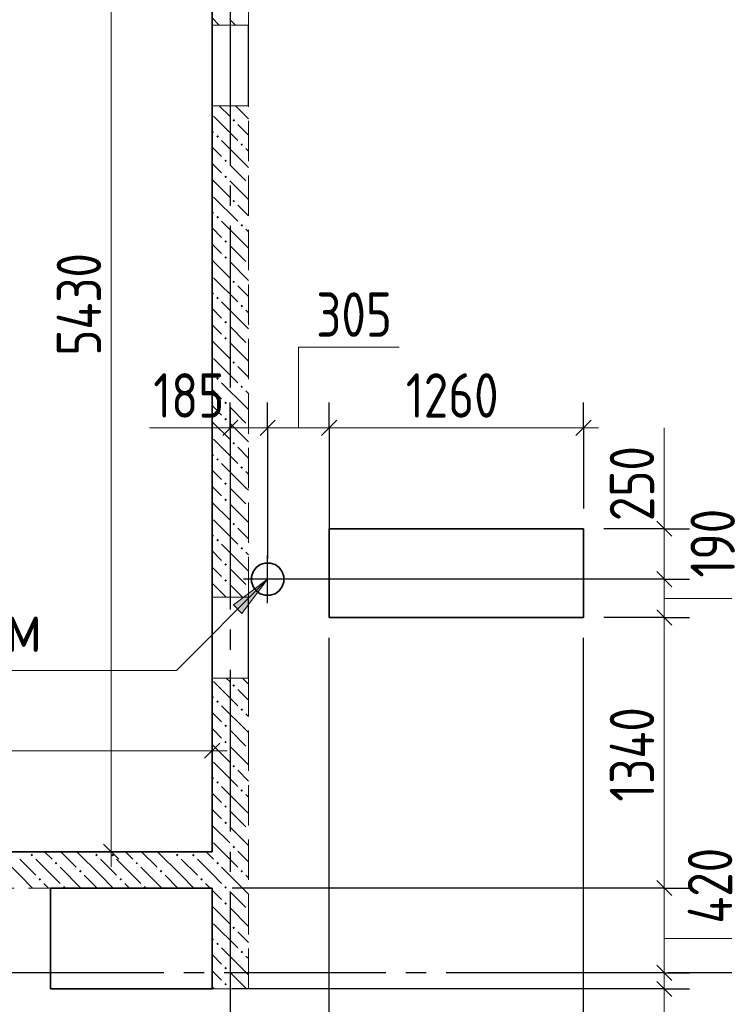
# Model space of a CAD drawing. Header units: millimetres. Extents: x 0 to 61017, y 0 to 42000.
# Tile 7 of 21: x 20597 to 24087, y 28644 to 33522. Entities that reach past the tile are written whole.
import ezdxf

# ---------------------------------------------------------------- set-up
doc = ezdxf.new("R2010")
doc.units = ezdxf.units.MM
doc.linetypes.add('______2', pattern=[270, 200, -70])
doc.linetypes.add('______5', pattern=[1100, 800, -100, 100, -100])
for name, color, linetype, lineweight in [('Standard', 7, 'Continuous', 25), ('ЖБ Перекрытие верхний уровень', 7, 'Continuous', 35), ('ЖБ Стена верхний уровень', 7, 'Continuous', 35), ('Макрос окна_ макрос двери', 7, 'Continuous', 18), ('Оси', 40, '______5', 18), ('Примечания', 7, 'Continuous', 25), ('Размерная выноска', 7, 'Continuous', 13)]:
    doc.layers.add(name, color=color, linetype=linetype, lineweight=lineweight)
doc.styles.add('GOST 2.304-81', font='txt')

msp = doc.modelspace()

# ---------------------------------------------------------------- hatches: boundary and pattern name
at = {"layer": 'ЖБ Стена верхний уровень', "linetype": 'Continuous', "lineweight": 18, "transparency": 33554687}
for points in [[(21650.5, 33023.1), (21657, 33029.6), (21663.5, 33023.1), (21657, 33016.6)], [(21570.5, 32943.1), (21577, 32949.6), (21583.5, 32943.1), (21577, 32936.6)], [(21690.5, 32903.1), (21697, 32909.6), (21703.4, 32903.1), (21697, 32896.6)], [(21610.5, 32823.1), (21616.9, 32829.6), (21623.4, 32823.1), (21616.9, 32816.6)], [(21610.5, 32743.1), (21616.9, 32749.6), (21623.4, 32743.1), (21616.9, 32736.6)], [(21650.5, 32623.1), (21657, 32629.6), (21663.5, 32623.1), (21657, 32616.6)], [(21570.5, 32543.1), (21577, 32549.6), (21583.5, 32543.1), (21577, 32536.6)], [(21690.5, 32503.1), (21697, 32509.6), (21703.4, 32503.1), (21697, 32496.6)], [(21610.5, 32423.1), (21616.9, 32429.6), (21623.4, 32423.1), (21616.9, 32416.6)], [(21610.5, 32343.1), (21616.9, 32349.6), (21623.4, 32343.1), (21616.9, 32336.6)], [(21650.5, 32223.1), (21657, 32229.6), (21663.5, 32223.1), (21657, 32216.6)], [(21570.5, 32143.1), (21577, 32149.6), (21583.5, 32143.1), (21577, 32136.6)], [(21690.5, 32103.1), (21697, 32109.6), (21703.4, 32103.1), (21697, 32096.6)], [(21610.5, 32023.1), (21616.9, 32029.6), (21623.4, 32023.1), (21616.9, 32016.6)], [(21610.5, 31943.1), (21616.9, 31949.6), (21623.4, 31943.1), (21616.9, 31936.6)], [(21650.5, 31823.1), (21657, 31829.6), (21663.5, 31823.1), (21657, 31816.6)], [(21570.5, 31743.1), (21577, 31749.6), (21583.5, 31743.1), (21577, 31736.6)], [(21690.5, 31703.1), (21697, 31709.6), (21703.4, 31703.1), (21697, 31696.6)], [(21610.5, 31623.1), (21616.9, 31629.6), (21623.4, 31623.1), (21616.9, 31616.6)], [(21610.5, 31543.1), (21616.9, 31549.6), (21623.4, 31543.1), (21616.9, 31536.6)], [(21650.5, 31423.1), (21657, 31429.6), (21663.5, 31423.1), (21657, 31416.6)], [(21570.5, 31343.1), (21577, 31349.6), (21583.5, 31343.1), (21577, 31336.6)], [(21690.5, 31303.1), (21697, 31309.6), (21703.4, 31303.1), (21697, 31296.6)], [(21610.5, 31223.1), (21616.9, 31229.6), (21623.4, 31223.1), (21616.9, 31216.6)], [(21610.5, 31143.1), (21616.9, 31149.6), (21623.4, 31143.1), (21616.9, 31136.6)], [(21650.5, 31023.1), (21657, 31029.6), (21663.5, 31023.1), (21657, 31016.6)], [(21570.5, 30943.1), (21577, 30949.6), (21583.5, 30943.1), (21577, 30936.6)], [(21690.5, 30903.1), (21697, 30909.6), (21703.4, 30903.1), (21697, 30896.6)], [(21610.5, 30823.1), (21616.9, 30829.6), (21623.4, 30823.1), (21616.9, 30816.6)], [(21610.5, 30743.1), (21616.9, 30749.6), (21623.4, 30743.1), (21616.9, 30736.6)], [(21650.5, 30223.1), (21657, 30229.6), (21663.5, 30223.1), (21657, 30216.6)], [(21570.5, 30143.1), (21577, 30149.6), (21583.5, 30143.1), (21577, 30136.6)], [(21690.5, 30103.1), (21697, 30109.6), (21703.4, 30103.1), (21697, 30096.6)], [(21610.5, 30023.1), (21616.9, 30029.6), (21623.4, 30023.1), (21616.9, 30016.6)], [(21610.5, 29943.1), (21616.9, 29949.6), (21623.4, 29943.1), (21616.9, 29936.6)], [(21650.5, 29823.1), (21657, 29829.6), (21663.5, 29823.1), (21657, 29816.6)], [(21570.5, 29743.1), (21577, 29749.6), (21583.5, 29743.1), (21577, 29736.6)], [(21690.5, 29703.1), (21697, 29709.6), (21703.4, 29703.1), (21697, 29696.6)], [(21610.5, 29623.1), (21616.9, 29629.6), (21623.4, 29623.1), (21616.9, 29616.6)], [(21610.5, 29543.1), (21616.9, 29549.6), (21623.4, 29543.1), (21616.9, 29536.6)], [(21650.5, 29423.1), (21657, 29429.6), (21663.5, 29423.1), (21657, 29416.6)], [(20650.5, 29383.1), (20657, 29389.6), (20663.5, 29383.1), (20657, 29376.6)], [(20970.5, 29383.1), (20977, 29389.6), (20983.5, 29383.1), (20977, 29376.6)], [(21050.5, 29383.1), (21057, 29389.6), (21063.5, 29383.1), (21057, 29376.6)], [(21370.5, 29383.1), (21377, 29389.6), (21383.5, 29383.1), (21377, 29376.6)], [(21450.5, 29383.1), (21457, 29389.6), (21463.5, 29383.1), (21457, 29376.6)], [(20770.5, 29343.1), (20777, 29349.6), (20783.5, 29343.1), (20777, 29336.6)], [(21170.5, 29343.1), (21177, 29349.6), (21183.5, 29343.1), (21177, 29336.6)], [(21570.5, 29343.1), (21577, 29349.6), (21583.5, 29343.1), (21577, 29336.6)], [(20690.5, 29263.1), (20697, 29269.6), (20703.4, 29263.1), (20697, 29256.6)], [(20890.5, 29303.1), (20897, 29309.6), (20903.4, 29303.1), (20897, 29296.6)], [(21090.5, 29263.1), (21097, 29269.6), (21103.4, 29263.1), (21097, 29256.6)], [(21290.5, 29303.1), (21297, 29309.6), (21303.4, 29303.1), (21297, 29296.6)], [(21490.5, 29263.1), (21497, 29269.6), (21503.4, 29263.1), (21497, 29256.6)], [(21690.5, 29303.1), (21697, 29309.6), (21703.4, 29303.1), (21697, 29296.6)], [(20810.5, 29223.1), (20816.9, 29229.6), (20823.4, 29223.1), (20820.3, 29220), (20813.6, 29220)], [(21210.5, 29223.1), (21216.9, 29229.6), (21223.4, 29223.1), (21220.3, 29220), (21213.6, 29220)], [(21610.5, 29223.1), (21616.9, 29229.6), (21623.4, 29223.1), (21616.9, 29216.6)], [(21610.5, 29143.1), (21616.9, 29149.6), (21623.4, 29143.1), (21616.9, 29136.6)], [(21650.5, 29023.1), (21657, 29029.6), (21663.5, 29023.1), (21657, 29016.6)], [(21570.5, 28943.1), (21577, 28949.6), (21583.5, 28943.1), (21577, 28936.6)], [(21690.5, 28903.1), (21697, 28909.6), (21703.4, 28903.1), (21697, 28896.6)], [(21610.5, 28823.1), (21616.9, 28829.6), (21623.4, 28823.1), (21616.9, 28816.6)], [(21610.5, 28743.1), (21616.9, 28749.6), (21623.4, 28743.1), (21616.9, 28736.6)]]:
    msp.add_hatch(color=7, dxfattribs=at).paths.add_polyline_path(points, flags=16)
at = {"layer": 'Примечания', "linetype": 'Continuous', "lineweight": 13, "transparency": 33554687}
msp.add_hatch(color=7, dxfattribs=at).paths.add_polyline_path([(21655.3, 30622.7), (21825, 30750), (21697.7, 30580.3)], flags=16)

# ---------------------------------------------------------------- linework, layer by layer
at = {"layer": 'Standard', "color": 251, "linetype": 'Continuous', "lineweight": -3, "true_color": 0x656565, "transparency": 33554687}
for p, q in [((21640, 31500), (21640, 31625)), ((21825, 31500), (21825, 31625)), ((22130, 31500), (22130, 31625)), ((23390, 31500), (23390, 31625)), ((21640, 31500), (21640, 31375)), ((21640, 31500), (21640, 31500)), ((21825, 31500), (21825, 31375)), ((21825, 31500), (21825, 30850)), ((22130, 31500), (22130, 31375)), ((22130, 31500), (22130, 31000)), ((23390, 31500), (23390, 31375)), ((23390, 31500), (23390, 31100)), ((23790, 31000), (23665, 31000)), ((23790, 31000), (23915, 31000)), ((23790, 30750), (23665, 30750)), ((23790, 30750), (23915, 30750)), ((23790, 30560), (23665, 30560)), ((23790, 30560), (23915, 30560)), ((21550, 29900), (21550, 30025)), ((21550, 29900), (21550, 29775)), ((21550, 29900), (21550, 29500)), ((21050, 29400), (20925, 29400)), ((21050, 29400), (21175, 29400)), ((21050, 29400), (21450, 29400)), ((23790, 29220), (23665, 29220)), ((23790, 29220), (23915, 29220)), ((23790, 28800), (23665, 28800)), ((23790, 28800), (23915, 28800)), ((23790, 28720), (23665, 28720)), ((23790, 28720), (23915, 28720))]:
    msp.add_line(p, q, dxfattribs=at)
at = {"layer": 'Standard', "color": 7, "linetype": 'Continuous', "lineweight": 25, "transparency": 33554687}
for p, q in [((21677.5, 31537.5), (21602.5, 31462.5)), ((21862.5, 31537.5), (21787.5, 31462.5)), ((22167.5, 31537.5), (22092.5, 31462.5)), ((23427.5, 31537.5), (23352.5, 31462.5)), ((23752.5, 31037.5), (23827.5, 30962.5)), ((23752.5, 30787.5), (23827.5, 30712.5)), ((23752.5, 30597.5), (23827.5, 30522.5)), ((21512.5, 29862.5), (21587.5, 29937.5)), ((21087.5, 29362.5), (21012.5, 29437.5)), ((23752.5, 29257.5), (23827.5, 29182.5)), ((23752.5, 28837.5), (23827.5, 28762.5)), ((23752.5, 28757.5), (23827.5, 28682.5))]:
    msp.add_line(p, q, dxfattribs=at)
at = {"layer": 'Standard', "color": 7, "linetype": 'Continuous', "lineweight": 13, "transparency": 33554687}
for p, q in [((21640, 31500), (21565, 31500)), ((21825, 31500), (21640, 31500)), ((22130, 31500), (21825, 31500)), ((23390, 31500), (22130, 31500)), ((23390, 31500), (23465, 31500)), ((23790, 31000), (23790, 31075)), ((23790, 30560), (23790, 29220)), ((18840, 29900), (21550, 29900)), ((21550, 29900), (21625, 29900)), ((21050, 29400), (21050, 29325)), ((23790, 29220), (23790, 28800)), ((23790, 28800), (23790, 28720)), ((23790, 28720), (23790, 28645))]:
    msp.add_line(p, q, dxfattribs=at)
at = {"layer": 'Standard', "color": 8, "linetype": '______5', "lineweight": -3, "transparency": 33554687}
for p, q in [((21825, 30630.5), (21825, 30869.5)), ((21944.5, 30750), (21705.5, 30750))]:
    msp.add_line(p, q, dxfattribs=at)
at = {"layer": 'Standard', "color": 7, "linetype": 'Continuous', "lineweight": 13, "transparency": 33554687}
for points in [[(21050, 29400), (21050, 31757.4), (21050, 31757.4), (21050, 34830)], [(23790, 31000), (23790, 30939.6), (23790, 30939.6), (23790, 30900.2), (23790, 30900.2), (23790, 30750)], [(23790, 30750), (23790, 30726.5), (23790, 30726.5), (23790, 30560)]]:
    msp.add_lwpolyline(points, dxfattribs=at)
at = {"layer": 'Standard', "color": 251, "linetype": 'Continuous', "lineweight": -3, "true_color": 0x656565, "transparency": 33554687}
for points in [[(23790, 31000), (23779.4, 31000), (23779.4, 31000), (23773.9, 31000), (23773.9, 31000), (23773, 31000), (23773, 31000), (23773, 31000), (23773, 31000), (23490, 31000)], [(23790, 30750), (23773, 30750), (23773, 30750), (23773, 30750), (23773, 30750), (21925, 30750)], [(23790, 30560), (23773, 30560), (23773, 30560), (23773, 30560), (23773, 30560), (23490, 30560)], [(22130, 28300), (22130, 28317), (22130, 28317), (22130, 29676), (22130, 29676), (22130, 30460)], [(23390, 28300), (23390, 30092.6), (23390, 30092.6), (23390, 30460)], [(23790, 29220), (23773, 29220), (23773, 29220), (21650, 29220)], [(23790, 28800), (23773, 28800), (23773, 28800), (23097.2, 28800)], [(23790, 28720), (23773, 28720), (23773, 28720), (21650, 28720)]]:
    msp.add_lwpolyline(points, dxfattribs=at)
at = {"layer": 'ЖБ Перекрытие верхний уровень', "color": 7, "linetype": 'Continuous', "lineweight": 35, "transparency": 33554687}
for p, q in [((21550, 34830), (21550, 29400)), ((23390, 31000), (22130, 31000)), ((22130, 31000), (22130, 30560)), ((23390, 30560), (23390, 31000)), ((21812.4, 30829.7), (21788.4, 30821.9)), ((21837.6, 30829.7), (21812.4, 30829.7)), ((21861.6, 30821.9), (21837.6, 30829.7)), ((21753.1, 30786.6), (21745.3, 30762.6)), ((21768, 30807), (21753.1, 30786.6)), ((21788.4, 30821.9), (21768, 30807)), ((21882, 30807), (21861.6, 30821.9)), ((21896.9, 30786.6), (21882, 30807)), ((21904.7, 30762.6), (21896.9, 30786.6)), ((21745.3, 30762.6), (21745.3, 30737.4)), ((21745.3, 30737.4), (21753.1, 30713.4)), ((21896.9, 30713.4), (21904.7, 30737.4)), ((21904.7, 30737.4), (21904.7, 30762.6)), ((21753.1, 30713.4), (21768, 30693)), ((21768, 30693), (21788.4, 30678.1)), ((21861.6, 30678.1), (21882, 30693)), ((21882, 30693), (21896.9, 30713.4)), ((21788.4, 30678.1), (21812.4, 30670.3)), ((21812.4, 30670.3), (21837.6, 30670.3)), ((21837.6, 30670.3), (21861.6, 30678.1)), ((22130, 30560), (23390, 30560)), ((21550, 29400), (18840, 29400)), ((21550, 29220), (20750, 29220)), ((20750, 29220), (20750, 28720)), ((21550, 28720), (21550, 29220)), ((20750, 28720), (21550, 28720))]:
    msp.add_line(p, q, dxfattribs=at)
at = {"layer": 'ЖБ Стена верхний уровень', "color": 251, "linetype": '______2', "lineweight": 13, "true_color": 0x656565, "transparency": 33554687}
for p, q in [((21550, 34500), (21550, 33495)), ((21730, 33495), (21730, 34500)), ((21730, 33495), (21550, 33495)), ((21730, 33495), (21550, 33495)), ((21550, 33095), (21730, 33095)), ((21550, 33095), (21730, 33095)), ((21550, 33095), (21550, 30660)), ((21730, 30660), (21730, 33095)), ((21730, 30660), (21550, 30660)), ((21550, 30260), (21730, 30260)), ((21550, 30260), (21550, 29400)), ((21730, 28720), (21730, 30260)), ((21550, 29400), (20255, 29400)), ((19020, 29220), (21550, 29220)), ((21550, 29220), (21550, 28720)), ((21550, 28720), (21730, 28720))]:
    msp.add_line(p, q, dxfattribs=at)
at = {"layer": 'ЖБ Стена верхний уровень', "color": 9, "linetype": 'Continuous', "lineweight": 18, "true_color": 0xc7c7c7, "transparency": 33554687}
for p, q in [((21550, 33530.1), (21585.1, 33495)), ((21637, 33523.1), (21665.1, 33495)), ((21585.1, 33095), (21637, 33043.1)), ((21557, 33043.1), (21677, 32923.1)), ((21550, 32970.1), (21557, 32963.1)), ((21550, 32890.1), (21597, 32843.1)), ((21716.9, 32803.1), (21597, 32923.1)), ((21557, 32803.1), (21550, 32810.1)), ((21597, 32763.1), (21557, 32803.1)), ((21637, 32803.1), (21716.9, 32723.1)), ((21550, 32730.1), (21637, 32643.1)), ((21557, 32643.1), (21677, 32523.1)), ((21550, 32570.1), (21557, 32563.1)), ((21550, 32490.1), (21597, 32443.1)), ((21716.9, 32403.1), (21597, 32523.1)), ((21557, 32403.1), (21550, 32410.1)), ((21597, 32363.1), (21557, 32403.1)), ((21637, 32403.1), (21716.9, 32323.1)), ((21550, 32330.1), (21637, 32243.1)), ((21557, 32243.1), (21677, 32123.1)), ((21550, 32170.1), (21557, 32163.1)), ((21716.9, 32003.1), (21597, 32123.1)), ((21550, 32090.1), (21597, 32043.1)), ((21557, 32003.1), (21550, 32010.1)), ((21597, 31963.1), (21557, 32003.1)), ((21637, 32003.1), (21716.9, 31923.1)), ((21550, 31930.1), (21637, 31843.1)), ((21557, 31843.1), (21677, 31723.1)), ((21550, 31770.1), (21557, 31763.1)), ((21716.9, 31603.1), (21597, 31723.1)), ((21550, 31690.1), (21597, 31643.1)), ((21557, 31603.1), (21550, 31610.1)), ((21597, 31563.1), (21557, 31603.1)), ((21637, 31603.1), (21716.9, 31523.1)), ((21550, 31530.1), (21637, 31443.1)), ((21557, 31443.1), (21677, 31323.1)), ((21550, 31370.1), (21557, 31363.1)), ((21716.9, 31203.1), (21597, 31323.1)), ((21550, 31290.1), (21597, 31243.1)), ((21557, 31203.1), (21550, 31210.1)), ((21597, 31163.1), (21557, 31203.1)), ((21637, 31203.1), (21716.9, 31123.1)), ((21550, 31130.1), (21637, 31043.1)), ((21557, 31043.1), (21677, 30923.1)), ((21550, 30970.1), (21557, 30963.1)), ((21550, 30890.1), (21597, 30843.1)), ((21716.9, 30803.1), (21597, 30923.1)), ((21557, 30803.1), (21550, 30810.1)), ((21597, 30763.1), (21557, 30803.1)), ((21637, 30803.1), (21716.9, 30723.1)), ((21550, 30730.1), (21620.1, 30660)), ((21637, 30723.1), (21700.1, 30660)), ((21557, 30243.1), (21677, 30123.1)), ((21620.1, 30260), (21637, 30243.1)), ((21550, 30170.1), (21557, 30163.1)), ((21716.9, 30003.1), (21597, 30123.1)), ((21550, 30090.1), (21597, 30043.1)), ((21557, 30003.1), (21550, 30010.1)), ((21597, 29963.1), (21557, 30003.1)), ((21637, 30003.1), (21716.9, 29923.1)), ((21550, 29930.1), (21637, 29843.1)), ((21557, 29843.1), (21677, 29723.1)), ((21550, 29770.1), (21557, 29763.1)), ((21716.9, 29603.1), (21597, 29723.1)), ((21550, 29690.1), (21597, 29643.1)), ((21557, 29603.1), (21550, 29610.1)), ((21597, 29563.1), (21557, 29603.1)), ((21637, 29603.1), (21716.9, 29523.1)), ((21550, 29530.1), (21637, 29443.1)), ((21557, 29443.1), (21677, 29323.1)), ((20597, 29283.1), (20480.1, 29400)), ((20720.1, 29400), (20757, 29363.1)), ((20800.1, 29400), (20877, 29323.1)), ((20997, 29283.1), (20880.1, 29400)), ((21120.1, 29400), (21157, 29363.1)), ((21200.1, 29400), (21277, 29323.1)), ((21397, 29283.1), (21280.1, 29400)), ((21520.1, 29400), (21550, 29370.1)), ((21550, 29370.1), (21557, 29363.1)), ((20597, 29363.1), (20677, 29283.1)), ((20677, 29363.1), (20797, 29243.1)), ((20900.1, 29220), (20797, 29323.1)), ((20997, 29363.1), (21077, 29283.1)), ((21077, 29363.1), (21197, 29243.1)), ((21300.1, 29220), (21197, 29323.1)), ((21397, 29363.1), (21477, 29283.1)), ((21477, 29363.1), (21550, 29290.1)), ((21716.9, 29203.1), (21597, 29323.1)), ((20597, 29283.1), (20660.1, 29220)), ((20916.9, 29283.1), (20980.1, 29220)), ((20997, 29283.1), (21060.1, 29220)), ((21316.9, 29283.1), (21380.1, 29220)), ((21397, 29283.1), (21460.1, 29220)), ((21550, 29290.1), (21597, 29243.1)), ((20740.1, 29220), (20716.9, 29243.1)), ((21140.1, 29220), (21116.9, 29243.1)), ((21540.1, 29220), (21516.9, 29243.1)), ((21557, 29203.1), (21550, 29210.1)), ((21597, 29163.1), (21557, 29203.1)), ((21637, 29203.1), (21716.9, 29123.1)), ((21550, 29130.1), (21637, 29043.1)), ((21557, 29043.1), (21677, 28923.1)), ((21550, 28970.1), (21557, 28963.1)), ((21550, 28890.1), (21597, 28843.1)), ((21716.9, 28803.1), (21597, 28923.1)), ((21557, 28803.1), (21550, 28810.1)), ((21597, 28763.1), (21557, 28803.1)), ((21637, 28803.1), (21716.9, 28723.1)), ((21550, 28730.1), (21560.1, 28720)), ((21637, 28723.1), (21640.1, 28720))]:
    msp.add_line(p, q, dxfattribs=at)
for points in [[(21665.1, 33095), (21730, 33030.1), (21730, 33030.1), (21730, 33030.1), (21730, 33030.1)], [(21730, 32950.1), (21730, 32950.1), (21730, 32950.1), (21730, 32950.1), (21677, 33003.1)], [(21716.9, 32883.1), (21730, 32870.1), (21730, 32870.1), (21730, 32870.1), (21730, 32870.1)], [(21716.9, 32803.1), (21730, 32790.1), (21730, 32790.1), (21730, 32790.1), (21730, 32790.1)], [(21637, 32723.1), (21730, 32630.1), (21730, 32630.1), (21730, 32630.1), (21730, 32630.1)], [(21730, 32550.1), (21730, 32550.1), (21730, 32550.1), (21730, 32550.1), (21677, 32603.1)], [(21716.9, 32483.1), (21730, 32470.1), (21730, 32470.1), (21730, 32470.1), (21730, 32470.1)], [(21716.9, 32403.1), (21730, 32390.1), (21730, 32390.1), (21730, 32390.1), (21730, 32390.1)], [(21637, 32323.1), (21730, 32230.1), (21730, 32230.1), (21730, 32230.1), (21730, 32230.1)], [(21730, 32150.1), (21730, 32150.1), (21730, 32150.1), (21730, 32150.1), (21677, 32203.1)], [(21716.9, 32083.1), (21730, 32070.1), (21730, 32070.1), (21730, 32070.1), (21730, 32070.1)], [(21716.9, 32003.1), (21730, 31990.1), (21730, 31990.1), (21730, 31990.1), (21730, 31990.1)], [(21637, 31923.1), (21730, 31830.1), (21730, 31830.1), (21730, 31830.1), (21730, 31830.1)], [(21730, 31750.1), (21730, 31750.1), (21730, 31750.1), (21730, 31750.1), (21677, 31803.1)], [(21716.9, 31683.1), (21730, 31670.1), (21730, 31670.1), (21730, 31670.1), (21730, 31670.1)], [(21716.9, 31603.1), (21730, 31590.1), (21730, 31590.1), (21730, 31590.1), (21730, 31590.1)], [(21637, 31523.1), (21730, 31430.1), (21730, 31430.1), (21730, 31430.1), (21730, 31430.1)], [(21730, 31350.1), (21730, 31350.1), (21730, 31350.1), (21730, 31350.1), (21677, 31403.1)], [(21716.9, 31283.1), (21730, 31270.1), (21730, 31270.1), (21730, 31270.1), (21730, 31270.1)], [(21716.9, 31203.1), (21730, 31190.1), (21730, 31190.1), (21730, 31190.1), (21730, 31190.1)], [(21637, 31123.1), (21730, 31030.1), (21730, 31030.1), (21730, 31030.1), (21730, 31030.1)], [(21730, 30950.1), (21730, 30950.1), (21730, 30950.1), (21730, 30950.1), (21677, 31003.1)], [(21716.9, 30883.1), (21730, 30870.1), (21730, 30870.1), (21730, 30870.1), (21730, 30870.1)], [(21716.9, 30803.1), (21730, 30790.1), (21730, 30790.1), (21730, 30790.1), (21730, 30790.1)], [(21700.1, 30260), (21730, 30230.1), (21730, 30230.1)], [(21730, 30150.1), (21730, 30150.1), (21677, 30203.1)], [(21716.9, 30083.1), (21730, 30070.1), (21730, 30070.1)], [(21716.9, 30003.1), (21730, 29990.1), (21730, 29990.1)], [(21637, 29923.1), (21730, 29830.1), (21730, 29830.1)], [(21730, 29750.1), (21730, 29750.1), (21677, 29803.1)], [(21716.9, 29683.1), (21730, 29670.1), (21730, 29670.1)], [(21716.9, 29603.1), (21730, 29590.1), (21730, 29590.1)], [(21637, 29523.1), (21730, 29430.1), (21730, 29430.1)], [(21730, 29350.1), (21730, 29350.1), (21677, 29403.1)], [(21716.9, 29283.1), (21730, 29270.1), (21730, 29270.1)], [(21716.9, 29203.1), (21730, 29190.1), (21730, 29190.1)], [(21637, 29123.1), (21730, 29030.1), (21730, 29030.1)], [(21730, 28950.1), (21730, 28950.1), (21677, 29003.1)], [(21716.9, 28883.1), (21730, 28870.1), (21730, 28870.1)], [(21716.9, 28803.1), (21730, 28790.1), (21730, 28790.1)]]:
    msp.add_lwpolyline(points, dxfattribs=at)
at = {"layer": 'Макрос окна_ макрос двери', "color": 7, "linetype": 'Continuous', "lineweight": -3, "transparency": 33554687}
for p, q in [((21550, 33495), (21550, 33095)), ((21550, 33495), (21550, 33095)), ((21730, 33095), (21730, 33495)), ((21730, 33095), (21730, 33495)), ((21550, 30660), (21550, 30260)), ((21730, 30260), (21730, 30660))]:
    msp.add_line(p, q, dxfattribs=at)
at = {"layer": 'Оси', "color": 8, "linetype": '______5', "lineweight": -3, "transparency": 33554687}
for p, q in [((21640, 35800), (21640, 16970)), ((49910, 28800), (4600, 28800))]:
    msp.add_line(p, q, dxfattribs=at)
at = {"layer": 'Примечания', "color": 7, "linetype": 'Continuous', "lineweight": 13, "transparency": 33554687}
for p, q in [((21655.3, 30622.7), (21825, 30750)), ((21825, 30750), (21697.7, 30580.3)), ((21825, 30750), (21825, 30750)), ((21825, 30750), (21825, 30750)), ((21825, 30750), (21825, 30750)), ((21697.7, 30580.3), (21655.3, 30622.7)), ((21676.5, 30601.5), (21665.9, 30590.9))]:
    msp.add_line(p, q, dxfattribs=at)
msp.add_lwpolyline([(21825, 30750), (21372.9, 30297.9), (19193.7, 30297.9)], dxfattribs=at)
at = {"layer": 'Размерная выноска', "color": 7, "linetype": 'Continuous', "lineweight": 13, "transparency": 33554687}
for p, q in [((21640, 31500), (21240, 31500)), ((23790, 31000), (23790, 31500)), ((23790, 28720), (23790, 28280))]:
    msp.add_line(p, q, dxfattribs=at)
for points in [[(21977.5, 31500), (21977.5, 31900), (22477.5, 31900)], [(23790, 30655), (24190, 30655), (24190, 31155)], [(23790, 28970), (24190, 28970), (24190, 29470)]]:
    msp.add_lwpolyline(points, dxfattribs=at)

# ---------------------------------------------------------------- texts
at = {"layer": 'Standard', "color": 7, "linetype": 'Continuous', "lineweight": 25, "transparency": 33554687, "char_height": 220, "attachment_point": 7, "rotation": 90, "style": 'GOST 2.304-81'}
for s, insert, width in [('5430', (21000, 31857), 641.476), ('250', (23740, 31037.5), 516.396), ('190', (24140, 30757.8), 485.079), ('1340', (23740, 29647.6), 610.165), ('420', (24126.9, 29043.3), 531.967)]:
    msp.add_mtext(s, dxfattribs=dict(at, insert=insert, width=width))
at = {"layer": 'Standard', "color": 7, "linetype": 'Continuous', "lineweight": 25, "transparency": 33554687, "char_height": 220, "attachment_point": 7, "style": 'GOST 2.304-81'}
for s, insert, width in [('305', (22065.7, 31950.8), 500.814), ('185', (21258.6, 31550), 469.509), ('1260', (22509.8, 31550), 625.741)]:
    msp.add_mtext(s, dxfattribs=dict(at, insert=insert, width=width))
at = {"layer": 'Примечания', "color": 7, "linetype": 'Continuous', "lineweight": 25, "transparency": 33554687, "insert": (19193.7, 30389.5), "char_height": 250, "width": 1673.431, "attachment_point": 7, "style": 'GOST 2.304-81'}
msp.add_mtext('отв.\\~Ø160мм', dxfattribs=at)

doc.saveas('drawing.dxf')
